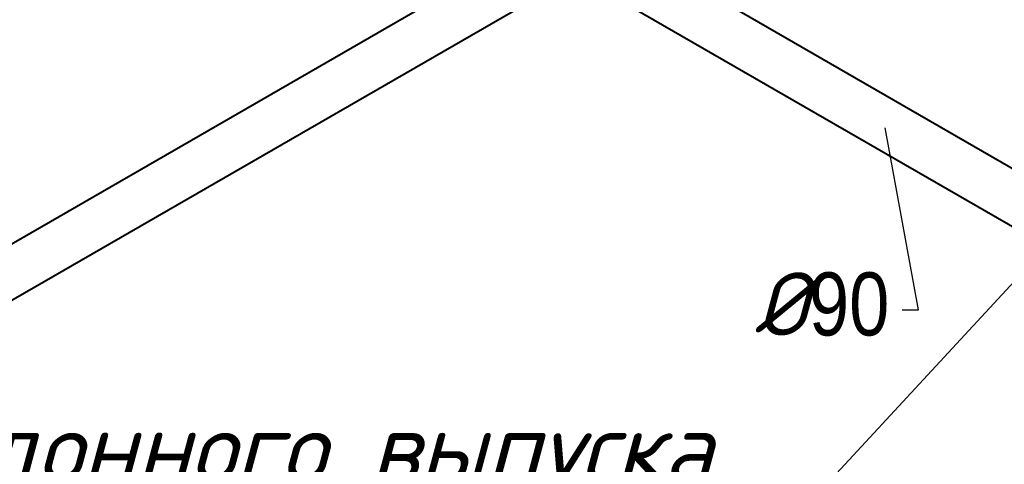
# Model space of a CAD drawing. Extents: x 4114239 to 5838486, y 780458 to 1383318.
# Tile 29 of 231: x 4339862 to 4345192, y 1002649 to 1005059. Entities that reach past the tile are written whole.
import ezdxf
from ezdxf.enums import TextEntityAlignment as Align

# ---------------------------------------------------------------- set-up
doc = ezdxf.new("R2010")
doc.units = 0
doc.header["$MEASUREMENT"] = 0
doc.layers.add('Основные', color=160, linetype='Continuous', lineweight=40)
doc.styles.add('ГОСТ 250', font='isocpeui.ttf', dxfattribs={"height": 300})

msp = doc.modelspace()

# ---------------------------------------------------------------- linework, layer by layer
at = {"linetype": 'Continuous', "lineweight": 40, "extrusion": (5.55112e-17, 0.816497, 0.57735)}
for p, q in [((4345739.0232, 1003960.734, 0), (4342083.1403, 1006071.459, 0)), ((4345541.3025, 1003759.4516, 0), (4341946.5523, 1005834.8816, 0)), ((4338565.8105, 1003121.2908, 0), (4342606.22, 1005454.0223)), ((4338665.95, 1002872.92, 0), (4342871.3852, 1005300.9291, 0))]:
    msp.add_line(p, q, dxfattribs=at)
at = {"ltscale": 5}
msp.add_line((4344049.9757, 1002346.8184), (4345610.1319, 1004035.1494, 0), dxfattribs=at)
at = {"color": 7, "lineweight": 25, "ltscale": 1000, "elevation": 0}
msp.add_lwpolyline([(4344640.0764, 1003486.3649), (4344727.5845, 1003486.3649), (4344546.7132, 1004473.0929)], dxfattribs=at)

# ---------------------------------------------------------------- texts
at = {"layer": 'Основные', "color": 0, "style": 'ГОСТ 250'}
msp.add_text('От донного выпуска  ', height=379.411085, dxfattribs=at).set_placement((4338850.1367, 1002742.4265), align=Align.MIDDLE_LEFT)
at = {"layer": 'Основные', "color": 0, "insert": (4344569.7965, 1003342.8366, 0), "char_height": 341.469976, "attachment_point": 9, "style": 'ГОСТ 250'}
msp.add_mtext('%%C{\\fArial Narrow|b0|i0|c204|p34;90}', dxfattribs=at)

doc.saveas('drawing.dxf')
